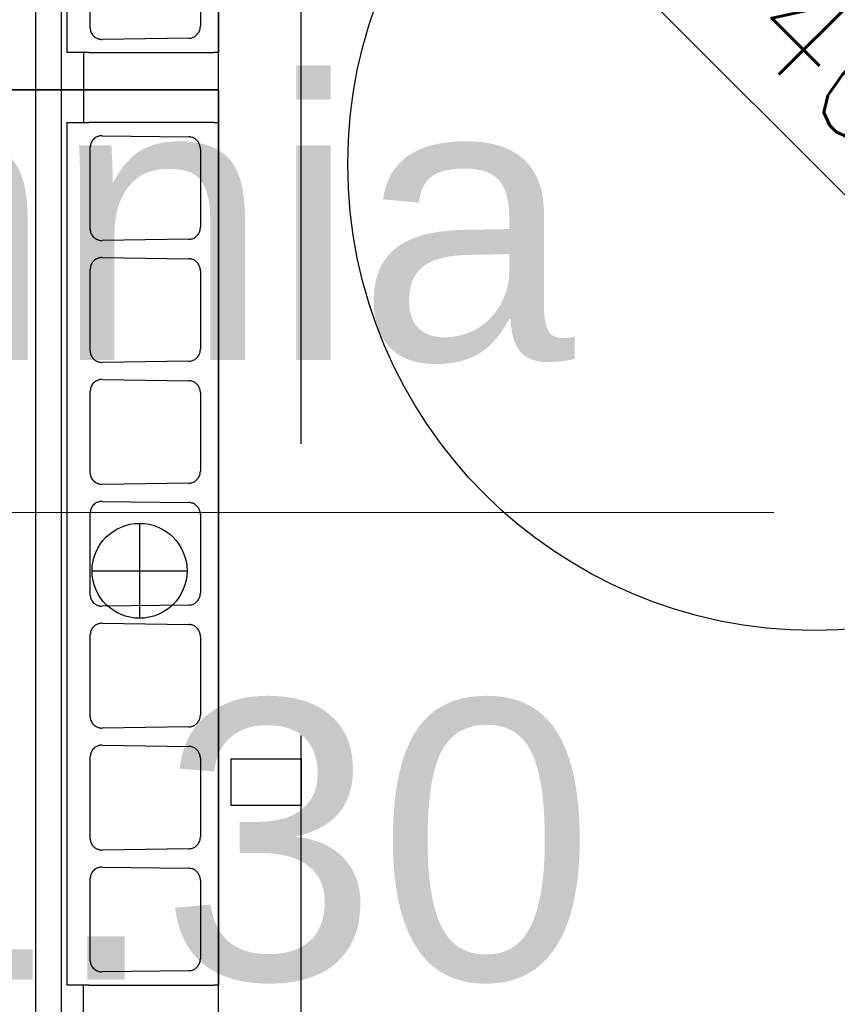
# Model space of a CAD drawing. Header units: millimetres. Extents: x -56641 to 6003, y -24465 to 16563.
# Tile 37 of 79: x -32854 to -32503, y -1099 to -676. Entities that reach past the tile are written whole.
import ezdxf

# ---------------------------------------------------------------- set-up
doc = ezdxf.new("R2010")
doc.units = ezdxf.units.MM
doc.linetypes.add('HIDDEN', pattern=[375, 250, -125])
doc.layers.add('A-AREA-IDEN', color=7, linetype='Continuous', lineweight=5)
for name, color, linetype in [('JEVENHUUVA', 7, 'Continuous'), ('JEVENKATKOVIIVAT', 5, 'HIDDEN'), ('MUOTOVIIVAT', 7, 'Continuous')]:
    doc.layers.add(name, color=color, linetype=linetype)
doc.layers.add('Wyposażenie_urządzenia grzewcze', color=1, linetype='Continuous', true_color=0xff0000)
doc.styles.add('Arial_3', font='arial.ttf', dxfattribs={"height": 120})
doc.styles.add('ROMANS', font='romans')

# ---------------------------------------------------------------- blocks, each defined once
blk = doc.blocks.new('AN_pomieszczenia - Room Tag With Area-359654-RZUT PIWNICY')
at = {"layer": 'A-AREA-IDEN'}
blk.add_line((3.2953, 0), (0, 0), dxfattribs=at)
blk = doc.blocks.new('PCI - 74 ET')
at = {"layer": 'Wyposażenie_urządzenia grzewcze'}
for p, q in [((2173.29, -2703.048), (2133.29, -2703.048)), ((2134.69, -2703.048), (2171.69, -2703.048)), ((2171.69, -2703.048), (2171.69, -2703.25)), ((2173.29, -2709.788), (2173.29, -2703.048)), ((2173.29, -2773.548), (2173.29, -2703.048)), ((2171.69, -2708.6), (2171.69, -2703.25)), ((2167.189, -2703.821), (2170.562, -2703.821)), ((2171.073, -2704.313), (2171.125, -2708.03)), ((2170.644, -2708.542), (2167.108, -2708.542)), ((2171.69, -2708.6), (2171.69, -2709.548)), ((2171.69, -2708.828), (2173.29, -2708.828)), ((2133.29, -2709.788), (2173.29, -2709.788)), ((2134.69, -2709.548), (2171.69, -2709.548)), ((2133.29, -2710.888), (2173.29, -2710.888))]:
    blk.add_line(p, q, dxfattribs=at)
for points, knots in [([(2171.073, -2704.313), (2171.072, -2704.262), (2171.063, -2704.211), (2171.03, -2704.114), (2171.005, -2704.068), (2170.942, -2703.984), (2170.904, -2703.947), (2170.818, -2703.886), (2170.77, -2703.861), (2170.67, -2703.83), (2170.619, -2703.821), (2170.566, -2703.821), (2170.564, -2703.821), (2170.562, -2703.821)], [-1.809159, -1.809159, -1.809159, -1.809159, -1.495548, -1.495548, -1.181936, -1.181936, -0.868325, -0.868325, -0.554713, -0.554713, -0.251974, -0.251974, -0.241102, -0.241102, -0.241102, -0.241102]), ([(2171.042, -2708.317), (2171.053, -2708.301), (2171.063, -2708.283), (2171.081, -2708.248), (2171.089, -2708.229), (2171.102, -2708.191), (2171.108, -2708.172), (2171.117, -2708.132), (2171.12, -2708.112), (2171.124, -2708.071), (2171.125, -2708.051), (2171.125, -2708.03)], [0.8132495, 0.8132495, 0.8132495, 0.8132495, 0.9323136, 0.9323136, 1.0513777, 1.0513777, 1.1704418, 1.1704418, 1.2895059, 1.2895059, 1.4085701, 1.4085701, 1.4085701, 1.4085701]), ([(2170.644, -2708.542), (2170.67, -2708.542), (2170.696, -2708.54), (2170.75, -2708.53), (2170.777, -2708.523), (2170.833, -2708.502), (2170.861, -2708.488), (2170.914, -2708.454), (2170.938, -2708.435), (2170.985, -2708.391), (2171.007, -2708.367), (2171.032, -2708.332), (2171.037, -2708.325), (2171.042, -2708.317)], [-0.8480202, -0.8480202, -0.8480202, -0.8480202, -0.7105121, -0.7105121, -0.5551722, -0.5551722, -0.3855681, -0.3855681, -0.2159641, -0.2159641, -0.04636, -0.04636, 0, 0, 0, 0])]:
    blk.add_open_spline(points, degree=3, knots=knots, dxfattribs=at)
blk = doc.blocks.new('PCI - 78 ET')
at = {"layer": 'Wyposażenie_urządzenia grzewcze'}
for p, q in [((2107.075, -2779.002), (2107.075, -2785.742)), ((2187.075, -2779.002), (2107.075, -2779.002)), ((2107.075, -2779.002), (2107.075, -2849.502)), ((2107.075, -2779.002), (2108.475, -2779.002)), ((2108.475, -2779.203), (2108.475, -2779.002)), ((2108.475, -2779.002), (2145.475, -2779.002)), ((2145.475, -2779.002), (2145.475, -2779.203)), ((2108.475, -2779.203), (2108.475, -2784.553)), ((2145.475, -2784.553), (2145.475, -2779.203)), ((2109.603, -2779.774), (2112.976, -2779.774)), ((2114.832, -2779.774), (2118.204, -2779.774)), ((2120.06, -2779.774), (2123.433, -2779.774)), ((2125.289, -2779.774), (2128.662, -2779.774)), ((2130.517, -2779.774), (2133.89, -2779.774)), ((2135.746, -2779.774), (2139.119, -2779.774)), ((2140.975, -2779.774), (2144.347, -2779.774)), ((2109.04, -2783.984), (2109.093, -2780.266)), ((2113.486, -2780.266), (2113.539, -2783.984)), ((2114.269, -2783.984), (2114.321, -2780.266)), ((2118.715, -2780.266), (2118.767, -2783.984)), ((2119.497, -2783.984), (2119.55, -2780.266)), ((2123.944, -2780.266), (2123.996, -2783.984)), ((2124.726, -2783.984), (2124.778, -2780.266)), ((2129.172, -2780.266), (2129.224, -2783.984)), ((2129.955, -2783.984), (2130.007, -2780.266)), ((2134.401, -2780.266), (2134.453, -2783.984)), ((2135.183, -2783.984), (2135.235, -2780.266)), ((2139.629, -2780.266), (2139.681, -2783.984)), ((2140.412, -2783.984), (2140.464, -2780.266)), ((2144.858, -2780.266), (2144.91, -2783.984)), ((2108.475, -2785.502), (2108.475, -2784.553)), ((2113.057, -2784.496), (2109.521, -2784.496)), ((2118.286, -2784.496), (2114.75, -2784.496)), ((2123.515, -2784.496), (2119.979, -2784.496)), ((2128.743, -2784.496), (2125.207, -2784.496)), ((2133.972, -2784.496), (2130.436, -2784.496)), ((2139.2, -2784.496), (2135.664, -2784.496)), ((2144.429, -2784.496), (2140.893, -2784.496)), ((2145.475, -2784.553), (2145.475, -2785.502)), ((2107.075, -2784.782), (2108.475, -2784.782)), ((2148.475, -2784.782), (2145.475, -2784.782)), ((2107.075, -2785.742), (2187.075, -2785.742)), ((2108.475, -2785.502), (2145.475, -2785.502)), ((2107.075, -2786.842), (2187.075, -2786.842))]:
    blk.add_line(p, q, dxfattribs=at)
at = {"layer": 'Wyposażenie_urządzenia grzewcze', "linetype": 'Continuous'}
for p, q in [((2127.706, -2784.419), (2127.706, -2780.346)), ((2125.669, -2782.382), (2129.742, -2782.382))]:
    blk.add_line(p, q, dxfattribs=at)
blk.add_circle((2127.705, -2782.382), 2.036, dxfattribs=at)
at = {"layer": 'Wyposażenie_urządzenia grzewcze'}
for points, knots in [([(2109.603, -2779.774), (2109.553, -2779.774), (2109.503, -2779.782), (2109.406, -2779.811), (2109.359, -2779.833), (2109.272, -2779.891), (2109.233, -2779.927), (2109.168, -2780.009), (2109.142, -2780.055), (2109.105, -2780.151), (2109.095, -2780.202), (2109.093, -2780.257), (2109.093, -2780.262), (2109.093, -2780.266)], [0.241102, 0.241102, 0.241102, 0.241102, 0.536934, 0.536934, 0.839084, 0.839084, 1.152695, 1.152695, 1.466307, 1.466307, 1.779918, 1.779918, 1.809159, 1.809159, 1.809159, 1.809159]), ([(2113.486, -2780.266), (2113.486, -2780.216), (2113.477, -2780.165), (2113.444, -2780.068), (2113.419, -2780.021), (2113.356, -2779.938), (2113.318, -2779.9), (2113.231, -2779.839), (2113.183, -2779.815), (2113.084, -2779.783), (2113.032, -2779.775), (2112.979, -2779.774), (2112.978, -2779.774), (2112.976, -2779.774)], [-1.809159, -1.809159, -1.809159, -1.809159, -1.495548, -1.495548, -1.181936, -1.181936, -0.868325, -0.868325, -0.554713, -0.554713, -0.251974, -0.251974, -0.241102, -0.241102, -0.241102, -0.241102]), ([(2114.832, -2779.774), (2114.782, -2779.774), (2114.732, -2779.782), (2114.634, -2779.811), (2114.588, -2779.833), (2114.501, -2779.891), (2114.462, -2779.927), (2114.396, -2780.009), (2114.37, -2780.055), (2114.334, -2780.151), (2114.324, -2780.202), (2114.321, -2780.257), (2114.321, -2780.262), (2114.321, -2780.266)], [0.241102, 0.241102, 0.241102, 0.241102, 0.536934, 0.536934, 0.839084, 0.839084, 1.152695, 1.152695, 1.466307, 1.466307, 1.779918, 1.779918, 1.809159, 1.809159, 1.809159, 1.809159]), ([(2118.715, -2780.266), (2118.714, -2780.216), (2118.705, -2780.165), (2118.672, -2780.068), (2118.648, -2780.021), (2118.585, -2779.938), (2118.546, -2779.9), (2118.46, -2779.839), (2118.412, -2779.815), (2118.312, -2779.783), (2118.261, -2779.775), (2118.208, -2779.774), (2118.206, -2779.774), (2118.204, -2779.774)], [-1.809159, -1.809159, -1.809159, -1.809159, -1.495548, -1.495548, -1.181936, -1.181936, -0.868325, -0.868325, -0.554713, -0.554713, -0.251974, -0.251974, -0.241102, -0.241102, -0.241102, -0.241102]), ([(2120.06, -2779.774), (2120.01, -2779.774), (2119.96, -2779.782), (2119.863, -2779.811), (2119.816, -2779.833), (2119.729, -2779.891), (2119.69, -2779.927), (2119.625, -2780.009), (2119.599, -2780.055), (2119.563, -2780.151), (2119.552, -2780.202), (2119.55, -2780.257), (2119.55, -2780.262), (2119.55, -2780.266)], [0.241102, 0.241102, 0.241102, 0.241102, 0.536934, 0.536934, 0.839084, 0.839084, 1.152695, 1.152695, 1.466307, 1.466307, 1.779918, 1.779918, 1.809159, 1.809159, 1.809159, 1.809159]), ([(2123.944, -2780.266), (2123.943, -2780.216), (2123.934, -2780.165), (2123.901, -2780.068), (2123.876, -2780.021), (2123.813, -2779.938), (2123.775, -2779.9), (2123.689, -2779.839), (2123.64, -2779.815), (2123.541, -2779.783), (2123.49, -2779.775), (2123.437, -2779.774), (2123.435, -2779.774), (2123.433, -2779.774)], [-1.809159, -1.809159, -1.809159, -1.809159, -1.495548, -1.495548, -1.181936, -1.181936, -0.868325, -0.868325, -0.554713, -0.554713, -0.251974, -0.251974, -0.241102, -0.241102, -0.241102, -0.241102]), ([(2125.289, -2779.774), (2125.239, -2779.774), (2125.189, -2779.782), (2125.092, -2779.811), (2125.045, -2779.833), (2124.958, -2779.891), (2124.919, -2779.927), (2124.853, -2780.009), (2124.827, -2780.055), (2124.791, -2780.151), (2124.781, -2780.202), (2124.778, -2780.257), (2124.778, -2780.262), (2124.778, -2780.266)], [0.241102, 0.241102, 0.241102, 0.241102, 0.536934, 0.536934, 0.839084, 0.839084, 1.152695, 1.152695, 1.466307, 1.466307, 1.779918, 1.779918, 1.809159, 1.809159, 1.809159, 1.809159]), ([(2129.172, -2780.266), (2129.171, -2780.216), (2129.163, -2780.165), (2129.129, -2780.068), (2129.105, -2780.021), (2129.042, -2779.938), (2129.004, -2779.9), (2128.917, -2779.839), (2128.869, -2779.815), (2128.769, -2779.783), (2128.718, -2779.775), (2128.665, -2779.774), (2128.663, -2779.774), (2128.662, -2779.774)], [-1.809159, -1.809159, -1.809159, -1.809159, -1.495548, -1.495548, -1.181936, -1.181936, -0.868325, -0.868325, -0.554713, -0.554713, -0.251974, -0.251974, -0.241102, -0.241102, -0.241102, -0.241102]), ([(2130.517, -2779.774), (2130.468, -2779.774), (2130.417, -2779.782), (2130.32, -2779.811), (2130.273, -2779.833), (2130.187, -2779.891), (2130.147, -2779.927), (2130.082, -2780.009), (2130.056, -2780.055), (2130.02, -2780.151), (2130.009, -2780.202), (2130.007, -2780.257), (2130.007, -2780.262), (2130.007, -2780.266)], [0.241102, 0.241102, 0.241102, 0.241102, 0.536934, 0.536934, 0.839084, 0.839084, 1.152695, 1.152695, 1.466307, 1.466307, 1.779918, 1.779918, 1.809159, 1.809159, 1.809159, 1.809159]), ([(2134.401, -2780.266), (2134.4, -2780.216), (2134.391, -2780.165), (2134.358, -2780.068), (2134.333, -2780.021), (2134.27, -2779.938), (2134.232, -2779.9), (2134.146, -2779.839), (2134.098, -2779.815), (2133.998, -2779.783), (2133.947, -2779.775), (2133.894, -2779.774), (2133.892, -2779.774), (2133.89, -2779.774)], [-1.809159, -1.809159, -1.809159, -1.809159, -1.495548, -1.495548, -1.181936, -1.181936, -0.868325, -0.868325, -0.554713, -0.554713, -0.251974, -0.251974, -0.241102, -0.241102, -0.241102, -0.241102]), ([(2135.746, -2779.774), (2135.696, -2779.774), (2135.646, -2779.782), (2135.549, -2779.811), (2135.502, -2779.833), (2135.415, -2779.891), (2135.376, -2779.927), (2135.311, -2780.009), (2135.285, -2780.055), (2135.248, -2780.151), (2135.238, -2780.202), (2135.236, -2780.257), (2135.235, -2780.262), (2135.235, -2780.266)], [0.241102, 0.241102, 0.241102, 0.241102, 0.536934, 0.536934, 0.839084, 0.839084, 1.152695, 1.152695, 1.466307, 1.466307, 1.779918, 1.779918, 1.809159, 1.809159, 1.809159, 1.809159]), ([(2139.629, -2780.266), (2139.629, -2780.216), (2139.62, -2780.165), (2139.586, -2780.068), (2139.562, -2780.021), (2139.499, -2779.938), (2139.461, -2779.9), (2139.374, -2779.839), (2139.326, -2779.815), (2139.226, -2779.783), (2139.175, -2779.775), (2139.122, -2779.774), (2139.12, -2779.774), (2139.119, -2779.774)], [-1.809159, -1.809159, -1.809159, -1.809159, -1.495548, -1.495548, -1.181936, -1.181936, -0.868325, -0.868325, -0.554713, -0.554713, -0.251974, -0.251974, -0.241102, -0.241102, -0.241102, -0.241102]), ([(2140.975, -2779.774), (2140.925, -2779.774), (2140.875, -2779.782), (2140.777, -2779.811), (2140.73, -2779.833), (2140.644, -2779.891), (2140.604, -2779.927), (2140.539, -2780.009), (2140.513, -2780.055), (2140.477, -2780.151), (2140.467, -2780.202), (2140.464, -2780.257), (2140.464, -2780.262), (2140.464, -2780.266)], [0.241102, 0.241102, 0.241102, 0.241102, 0.536934, 0.536934, 0.839084, 0.839084, 1.152695, 1.152695, 1.466307, 1.466307, 1.779918, 1.779918, 1.809159, 1.809159, 1.809159, 1.809159]), ([(2144.858, -2780.266), (2144.857, -2780.216), (2144.848, -2780.165), (2144.815, -2780.068), (2144.79, -2780.021), (2144.728, -2779.938), (2144.689, -2779.9), (2144.603, -2779.839), (2144.555, -2779.815), (2144.455, -2779.783), (2144.404, -2779.775), (2144.351, -2779.774), (2144.349, -2779.774), (2144.347, -2779.774)], [-1.809159, -1.809159, -1.809159, -1.809159, -1.495548, -1.495548, -1.181936, -1.181936, -0.868325, -0.868325, -0.554713, -0.554713, -0.251974, -0.251974, -0.241102, -0.241102, -0.241102, -0.241102]), ([(2109.04, -2783.984), (2109.04, -2784.004), (2109.041, -2784.025), (2109.045, -2784.066), (2109.048, -2784.086), (2109.057, -2784.125), (2109.063, -2784.145), (2109.076, -2784.183), (2109.084, -2784.201), (2109.102, -2784.237), (2109.112, -2784.254), (2109.123, -2784.271)], [-1.4085701, -1.4085701, -1.4085701, -1.4085701, -1.2895059, -1.2895059, -1.1704418, -1.1704418, -1.0513777, -1.0513777, -0.9323136, -0.9323136, -0.8132495, -0.8132495, -0.8132495, -0.8132495]), ([(2113.456, -2784.271), (2113.467, -2784.254), (2113.477, -2784.237), (2113.495, -2784.201), (2113.502, -2784.183), (2113.516, -2784.145), (2113.522, -2784.125), (2113.53, -2784.086), (2113.534, -2784.066), (2113.538, -2784.025), (2113.539, -2784.004), (2113.539, -2783.984)], [0.8132495, 0.8132495, 0.8132495, 0.8132495, 0.9323136, 0.9323136, 1.0513777, 1.0513777, 1.1704418, 1.1704418, 1.2895059, 1.2895059, 1.4085701, 1.4085701, 1.4085701, 1.4085701]), ([(2114.269, -2783.984), (2114.269, -2784.004), (2114.27, -2784.025), (2114.274, -2784.066), (2114.277, -2784.086), (2114.286, -2784.125), (2114.292, -2784.145), (2114.305, -2784.183), (2114.313, -2784.201), (2114.331, -2784.237), (2114.34, -2784.254), (2114.351, -2784.271)], [-1.4085701, -1.4085701, -1.4085701, -1.4085701, -1.2895059, -1.2895059, -1.1704418, -1.1704418, -1.0513777, -1.0513777, -0.9323136, -0.9323136, -0.8132495, -0.8132495, -0.8132495, -0.8132495]), ([(2118.685, -2784.271), (2118.696, -2784.254), (2118.705, -2784.237), (2118.723, -2784.201), (2118.731, -2784.183), (2118.744, -2784.145), (2118.75, -2784.125), (2118.759, -2784.086), (2118.762, -2784.066), (2118.767, -2784.025), (2118.767, -2784.004), (2118.767, -2783.984)], [0.8132495, 0.8132495, 0.8132495, 0.8132495, 0.9323136, 0.9323136, 1.0513777, 1.0513777, 1.1704418, 1.1704418, 1.2895059, 1.2895059, 1.4085701, 1.4085701, 1.4085701, 1.4085701]), ([(2119.497, -2783.984), (2119.497, -2784.004), (2119.498, -2784.025), (2119.502, -2784.066), (2119.506, -2784.086), (2119.515, -2784.125), (2119.52, -2784.145), (2119.534, -2784.183), (2119.541, -2784.201), (2119.559, -2784.237), (2119.569, -2784.254), (2119.58, -2784.271)], [-1.4085701, -1.4085701, -1.4085701, -1.4085701, -1.2895059, -1.2895059, -1.1704418, -1.1704418, -1.0513777, -1.0513777, -0.9323136, -0.9323136, -0.8132495, -0.8132495, -0.8132495, -0.8132495]), ([(2123.913, -2784.271), (2123.924, -2784.254), (2123.934, -2784.237), (2123.952, -2784.201), (2123.96, -2784.183), (2123.973, -2784.145), (2123.979, -2784.125), (2123.988, -2784.086), (2123.991, -2784.066), (2123.995, -2784.025), (2123.996, -2784.004), (2123.996, -2783.984)], [0.8132495, 0.8132495, 0.8132495, 0.8132495, 0.9323136, 0.9323136, 1.0513777, 1.0513777, 1.1704418, 1.1704418, 1.2895059, 1.2895059, 1.4085701, 1.4085701, 1.4085701, 1.4085701]), ([(2124.726, -2783.984), (2124.726, -2784.004), (2124.727, -2784.025), (2124.731, -2784.066), (2124.734, -2784.086), (2124.743, -2784.125), (2124.749, -2784.145), (2124.762, -2784.183), (2124.77, -2784.201), (2124.788, -2784.237), (2124.798, -2784.254), (2124.808, -2784.271)], [-1.4085701, -1.4085701, -1.4085701, -1.4085701, -1.2895059, -1.2895059, -1.1704418, -1.1704418, -1.0513777, -1.0513777, -0.9323136, -0.9323136, -0.8132495, -0.8132495, -0.8132495, -0.8132495]), ([(2129.142, -2784.271), (2129.153, -2784.254), (2129.163, -2784.237), (2129.18, -2784.201), (2129.188, -2784.183), (2129.202, -2784.145), (2129.207, -2784.125), (2129.216, -2784.086), (2129.219, -2784.066), (2129.224, -2784.025), (2129.225, -2784.004), (2129.224, -2783.984)], [0.8132495, 0.8132495, 0.8132495, 0.8132495, 0.9323136, 0.9323136, 1.0513777, 1.0513777, 1.1704418, 1.1704418, 1.2895059, 1.2895059, 1.4085701, 1.4085701, 1.4085701, 1.4085701]), ([(2129.955, -2783.984), (2129.954, -2784.004), (2129.955, -2784.025), (2129.959, -2784.066), (2129.963, -2784.086), (2129.972, -2784.125), (2129.977, -2784.145), (2129.991, -2784.183), (2129.999, -2784.201), (2130.016, -2784.237), (2130.026, -2784.254), (2130.037, -2784.271)], [-1.4085701, -1.4085701, -1.4085701, -1.4085701, -1.2895059, -1.2895059, -1.1704418, -1.1704418, -1.0513777, -1.0513777, -0.9323136, -0.9323136, -0.8132495, -0.8132495, -0.8132495, -0.8132495]), ([(2134.37, -2784.271), (2134.381, -2784.254), (2134.391, -2784.237), (2134.409, -2784.201), (2134.417, -2784.183), (2134.43, -2784.145), (2134.436, -2784.125), (2134.445, -2784.086), (2134.448, -2784.066), (2134.452, -2784.025), (2134.453, -2784.004), (2134.453, -2783.984)], [0.8132495, 0.8132495, 0.8132495, 0.8132495, 0.9323136, 0.9323136, 1.0513777, 1.0513777, 1.1704418, 1.1704418, 1.2895059, 1.2895059, 1.4085701, 1.4085701, 1.4085701, 1.4085701]), ([(2135.183, -2783.984), (2135.183, -2784.004), (2135.184, -2784.025), (2135.188, -2784.066), (2135.191, -2784.086), (2135.2, -2784.125), (2135.206, -2784.145), (2135.219, -2784.183), (2135.227, -2784.201), (2135.245, -2784.237), (2135.255, -2784.254), (2135.266, -2784.271)], [-1.4085701, -1.4085701, -1.4085701, -1.4085701, -1.2895059, -1.2895059, -1.1704418, -1.1704418, -1.0513777, -1.0513777, -0.9323136, -0.9323136, -0.8132495, -0.8132495, -0.8132495, -0.8132495]), ([(2139.599, -2784.271), (2139.61, -2784.254), (2139.62, -2784.237), (2139.638, -2784.201), (2139.645, -2784.183), (2139.659, -2784.145), (2139.664, -2784.125), (2139.673, -2784.086), (2139.677, -2784.066), (2139.681, -2784.025), (2139.682, -2784.004), (2139.681, -2783.984)], [0.8132495, 0.8132495, 0.8132495, 0.8132495, 0.9323136, 0.9323136, 1.0513777, 1.0513777, 1.1704418, 1.1704418, 1.2895059, 1.2895059, 1.4085701, 1.4085701, 1.4085701, 1.4085701]), ([(2140.412, -2783.984), (2140.411, -2784.004), (2140.412, -2784.025), (2140.417, -2784.066), (2140.42, -2784.086), (2140.429, -2784.125), (2140.434, -2784.145), (2140.448, -2784.183), (2140.456, -2784.201), (2140.473, -2784.237), (2140.483, -2784.254), (2140.494, -2784.271)], [-1.4085701, -1.4085701, -1.4085701, -1.4085701, -1.2895059, -1.2895059, -1.1704418, -1.1704418, -1.0513777, -1.0513777, -0.9323136, -0.9323136, -0.8132495, -0.8132495, -0.8132495, -0.8132495]), ([(2144.828, -2784.271), (2144.838, -2784.254), (2144.848, -2784.237), (2144.866, -2784.201), (2144.874, -2784.183), (2144.887, -2784.145), (2144.893, -2784.125), (2144.902, -2784.086), (2144.905, -2784.066), (2144.909, -2784.025), (2144.91, -2784.004), (2144.91, -2783.984)], [0.8132495, 0.8132495, 0.8132495, 0.8132495, 0.9323136, 0.9323136, 1.0513777, 1.0513777, 1.1704418, 1.1704418, 1.2895059, 1.2895059, 1.4085701, 1.4085701, 1.4085701, 1.4085701]), ([(2109.123, -2784.271), (2109.141, -2784.299), (2109.162, -2784.325), (2109.207, -2784.372), (2109.231, -2784.392), (2109.282, -2784.428), (2109.309, -2784.444), (2109.366, -2784.469), (2109.396, -2784.479), (2109.457, -2784.492), (2109.488, -2784.495), (2109.521, -2784.496), (2109.521, -2784.496), (2109.521, -2784.496)], [0, 0, 0, 0, 0.1696042, 0.1696042, 0.3392084, 0.3392084, 0.5088126, 0.5088126, 0.6784168, 0.6784168, 0.8460043, 0.8460043, 0.848021, 0.848021, 0.848021, 0.848021]), ([(2113.057, -2784.496), (2113.084, -2784.496), (2113.11, -2784.493), (2113.164, -2784.484), (2113.191, -2784.476), (2113.247, -2784.455), (2113.275, -2784.441), (2113.327, -2784.408), (2113.352, -2784.389), (2113.399, -2784.345), (2113.421, -2784.32), (2113.446, -2784.286), (2113.451, -2784.279), (2113.456, -2784.271)], [-0.848021, -0.848021, -0.848021, -0.848021, -0.7105121, -0.7105121, -0.5551726, -0.5551726, -0.3855684, -0.3855684, -0.2159642, -0.2159642, -0.04636, -0.04636, 0, 0, 0, 0]), ([(2114.351, -2784.271), (2114.37, -2784.299), (2114.39, -2784.325), (2114.435, -2784.372), (2114.46, -2784.392), (2114.511, -2784.428), (2114.538, -2784.444), (2114.595, -2784.469), (2114.624, -2784.479), (2114.685, -2784.492), (2114.717, -2784.495), (2114.749, -2784.496), (2114.75, -2784.496), (2114.75, -2784.496)], [0, 0, 0, 0, 0.169604, 0.169604, 0.3392081, 0.3392081, 0.5088121, 0.5088121, 0.6784162, 0.6784162, 0.8460048, 0.8460048, 0.8480202, 0.8480202, 0.8480202, 0.8480202]), ([(2118.286, -2784.496), (2118.312, -2784.496), (2118.338, -2784.493), (2118.392, -2784.484), (2118.42, -2784.476), (2118.475, -2784.455), (2118.503, -2784.441), (2118.556, -2784.408), (2118.581, -2784.389), (2118.628, -2784.345), (2118.65, -2784.32), (2118.675, -2784.286), (2118.68, -2784.279), (2118.685, -2784.271)], [-0.8480202, -0.8480202, -0.8480202, -0.8480202, -0.7105121, -0.7105121, -0.5551722, -0.5551722, -0.3855681, -0.3855681, -0.2159641, -0.2159641, -0.04636, -0.04636, 0, 0, 0, 0]), ([(2119.58, -2784.271), (2119.598, -2784.299), (2119.619, -2784.325), (2119.664, -2784.372), (2119.688, -2784.392), (2119.739, -2784.428), (2119.767, -2784.444), (2119.823, -2784.469), (2119.853, -2784.479), (2119.914, -2784.492), (2119.946, -2784.495), (2119.978, -2784.496), (2119.978, -2784.496), (2119.979, -2784.496)], [0, 0, 0, 0, 0.169604, 0.169604, 0.3392081, 0.3392081, 0.5088121, 0.5088121, 0.6784162, 0.6784162, 0.8460048, 0.8460048, 0.8480202, 0.8480202, 0.8480202, 0.8480202]), ([(2123.515, -2784.496), (2123.541, -2784.496), (2123.567, -2784.493), (2123.621, -2784.484), (2123.648, -2784.476), (2123.704, -2784.455), (2123.732, -2784.441), (2123.785, -2784.408), (2123.809, -2784.389), (2123.856, -2784.345), (2123.878, -2784.32), (2123.903, -2784.286), (2123.908, -2784.279), (2123.913, -2784.271)], [-0.8480202, -0.8480202, -0.8480202, -0.8480202, -0.7105121, -0.7105121, -0.5551722, -0.5551722, -0.3855681, -0.3855681, -0.2159641, -0.2159641, -0.04636, -0.04636, 0, 0, 0, 0]), ([(2124.808, -2784.271), (2124.827, -2784.299), (2124.848, -2784.325), (2124.893, -2784.372), (2124.917, -2784.392), (2124.968, -2784.428), (2124.995, -2784.444), (2125.052, -2784.469), (2125.081, -2784.479), (2125.142, -2784.492), (2125.174, -2784.495), (2125.206, -2784.496), (2125.207, -2784.496), (2125.207, -2784.496)], [0, 0, 0, 0, 0.169604, 0.169604, 0.3392081, 0.3392081, 0.5088121, 0.5088121, 0.6784162, 0.6784162, 0.8460048, 0.8460048, 0.8480202, 0.8480202, 0.8480202, 0.8480202]), ([(2128.743, -2784.496), (2128.769, -2784.496), (2128.795, -2784.493), (2128.849, -2784.484), (2128.877, -2784.476), (2128.932, -2784.455), (2128.96, -2784.441), (2129.013, -2784.408), (2129.038, -2784.389), (2129.085, -2784.345), (2129.107, -2784.32), (2129.132, -2784.286), (2129.137, -2784.279), (2129.142, -2784.271)], [-0.8480202, -0.8480202, -0.8480202, -0.8480202, -0.7105121, -0.7105121, -0.5551722, -0.5551722, -0.3855681, -0.3855681, -0.2159641, -0.2159641, -0.04636, -0.04636, 0, 0, 0, 0]), ([(2130.037, -2784.271), (2130.055, -2784.299), (2130.076, -2784.325), (2130.121, -2784.372), (2130.145, -2784.392), (2130.196, -2784.428), (2130.224, -2784.444), (2130.28, -2784.469), (2130.31, -2784.479), (2130.371, -2784.492), (2130.403, -2784.495), (2130.435, -2784.496), (2130.435, -2784.496), (2130.436, -2784.496)], [0, 0, 0, 0, 0.169604, 0.169604, 0.3392081, 0.3392081, 0.5088121, 0.5088121, 0.6784162, 0.6784162, 0.8460048, 0.8460048, 0.8480202, 0.8480202, 0.8480202, 0.8480202]), ([(2133.972, -2784.496), (2133.998, -2784.496), (2134.024, -2784.493), (2134.078, -2784.484), (2134.105, -2784.476), (2134.161, -2784.455), (2134.189, -2784.441), (2134.242, -2784.408), (2134.267, -2784.389), (2134.313, -2784.345), (2134.335, -2784.32), (2134.36, -2784.286), (2134.365, -2784.279), (2134.37, -2784.271)], [-0.8480202, -0.8480202, -0.8480202, -0.8480202, -0.7105121, -0.7105121, -0.5551722, -0.5551722, -0.3855681, -0.3855681, -0.2159641, -0.2159641, -0.04636, -0.04636, 0, 0, 0, 0]), ([(2135.266, -2784.271), (2135.284, -2784.299), (2135.305, -2784.325), (2135.35, -2784.372), (2135.374, -2784.392), (2135.425, -2784.428), (2135.452, -2784.444), (2135.509, -2784.469), (2135.538, -2784.479), (2135.6, -2784.492), (2135.631, -2784.495), (2135.664, -2784.496), (2135.664, -2784.496), (2135.664, -2784.496)], [0, 0, 0, 0, 0.169604, 0.169604, 0.3392081, 0.3392081, 0.5088121, 0.5088121, 0.6784162, 0.6784162, 0.8460048, 0.8460048, 0.8480202, 0.8480202, 0.8480202, 0.8480202]), ([(2139.2, -2784.496), (2139.226, -2784.496), (2139.253, -2784.493), (2139.307, -2784.484), (2139.334, -2784.476), (2139.389, -2784.455), (2139.417, -2784.441), (2139.47, -2784.408), (2139.495, -2784.389), (2139.542, -2784.345), (2139.564, -2784.32), (2139.589, -2784.286), (2139.594, -2784.279), (2139.599, -2784.271)], [-0.8480202, -0.8480202, -0.8480202, -0.8480202, -0.7105121, -0.7105121, -0.5551722, -0.5551722, -0.3855681, -0.3855681, -0.2159641, -0.2159641, -0.04636, -0.04636, 0, 0, 0, 0]), ([(2140.494, -2784.271), (2140.513, -2784.299), (2140.533, -2784.325), (2140.578, -2784.372), (2140.603, -2784.392), (2140.654, -2784.428), (2140.681, -2784.444), (2140.738, -2784.469), (2140.767, -2784.479), (2140.828, -2784.492), (2140.86, -2784.495), (2140.892, -2784.496), (2140.893, -2784.496), (2140.893, -2784.496)], [10.8614212, 10.8614212, 10.8614212, 10.8614212, 11.0310252, 11.0310252, 11.2006292, 11.2006292, 11.3702333, 11.3702333, 11.5398373, 11.5398373, 11.707426, 11.707426, 11.7094414, 11.7094414, 11.7094414, 11.7094414]), ([(2144.429, -2784.496), (2144.455, -2784.496), (2144.481, -2784.493), (2144.535, -2784.484), (2144.562, -2784.476), (2144.618, -2784.455), (2144.646, -2784.441), (2144.699, -2784.408), (2144.724, -2784.389), (2144.771, -2784.345), (2144.792, -2784.32), (2144.817, -2784.286), (2144.823, -2784.279), (2144.828, -2784.271)], [-0.8480202, -0.8480202, -0.8480202, -0.8480202, -0.7105121, -0.7105121, -0.5551722, -0.5551722, -0.3855681, -0.3855681, -0.2159641, -0.2159641, -0.04636, -0.04636, 0, 0, 0, 0])]:
    blk.add_open_spline(points, degree=3, knots=knots, dxfattribs=at)
blk = doc.blocks.new('JCEFF')
at = {"layer": 'JEVENKATKOVIIVAT'}
for p, q in [((495, -440), (-495, -440)), ((255, -440), (275, -440)), ((255, -470), (255, -440)), ((275, -440), (275, -470)), ((275, -470), (255, -470))]:
    blk.add_line(p, q, dxfattribs=at)
at = {"layer": 'MUOTOVIIVAT'}
blk.add_line((-141.42, -361.42), (141.42, -78.58), dxfattribs=at)
blk.add_circle((0, -220), 200, dxfattribs=at)
at = {"layer": 'MUOTOVIIVAT', "color": 7, "style": 'ROMANS'}
blk.add_text('400', height=45, rotation=45, dxfattribs=at).set_placement((-56.19, -252.92))

msp = doc.modelspace()

# ---------------------------------------------------------------- linework, layer by layer
at = {"color": 3}
msp.add_line((-32768.423, -2716.513), (-32768.423, -306.513), dxfattribs=at)

# ---------------------------------------------------------------- block references
at = {"xscale": 10, "yscale": 10, "zscale": 10, "rotation": 270}
for name, p in [('PCI - 74 ET', (-5737.939, 21026.387)), ('PCI - 78 ET', (-4978.403, 20364.239))]:
    msp.add_blockref(name, p, dxfattribs=at)
at = {"layer": 'A-AREA-IDEN', "xscale": 99.99999999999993, "yscale": 99.99999999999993, "zscale": 99.99999999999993}
msp.add_blockref('AN_pomieszczenia - Room Tag With Area-359654-RZUT PIWNICY', (-32859.691, -887.794), dxfattribs=at)
at = {"layer": 'JEVENHUUVA', "rotation": 270}
msp.add_blockref('JCEFF', (-32292.911, -738.413), dxfattribs=at)

# ---------------------------------------------------------------- texts
at = {"layer": 'A-AREA-IDEN', "char_height": 120, "attachment_point": 1, "style": 'Arial_3'}
for s, insert, width in [('Kuchnia', (-33221.435, -702.428), 785.65375), ('B.-1.30', (-33147.355, -968.213), 705.485)]:
    msp.add_mtext(s, dxfattribs=dict(at, insert=insert, width=width))

doc.saveas('drawing.dxf')
